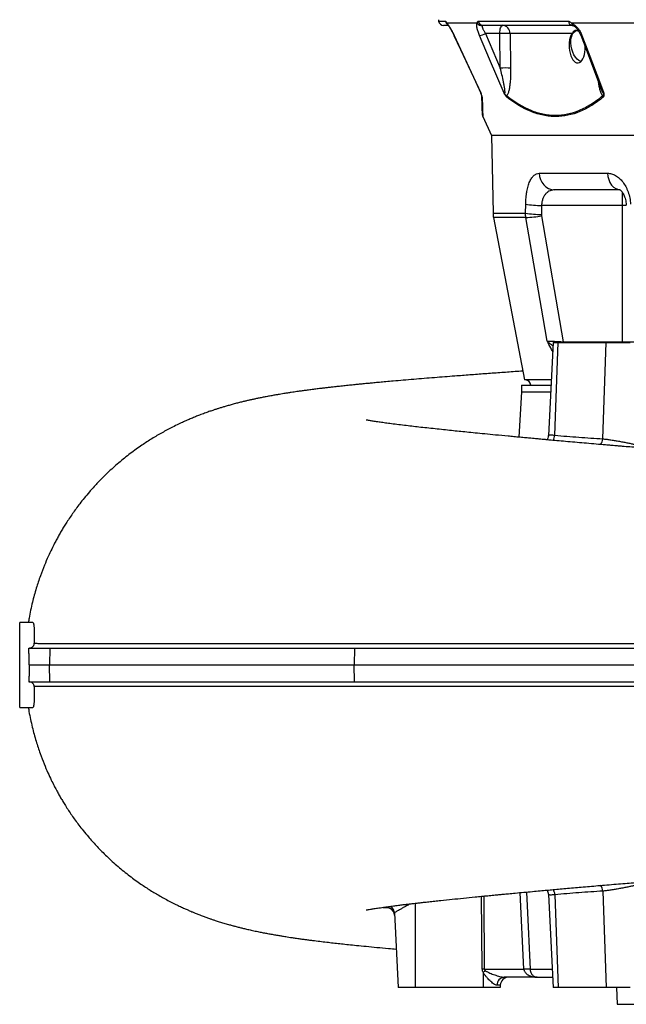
# Model space of a CAD drawing. Header units: millimetres. Extents: x 2703 to 14468, y 2068 to 15413.
# Tile 1 of 19: x 2703 to 4489, y 2818 to 5720. Entities that reach past the tile are written whole.
import ezdxf

# ---------------------------------------------------------------- set-up
doc = ezdxf.new("R2010")
doc.units = ezdxf.units.MM
doc.header["$LTSCALE"] = 5

msp = doc.modelspace()

# ---------------------------------------------------------------- linework, layer by layer
at = {"color": 8, "linetype": 'Continuous', "lineweight": 25}
for p, q in [((3936.2, 5715.2), (3956.7, 5715.2)), ((3981.8, 5673.4), (3981.6, 5673.4)), ((4476.8, 5212.6), (4476.8, 5172.7)), ((4488.9, 5172.7), (4476.8, 5172.7)), ((4096.6, 5149.8), (4192.4, 5149.8)), ((4193.5, 5137), (4097.9, 5137)), ((4303.7, 4768.3), (4303.7, 4770.5)), ((4476.8, 4770.5), (4563.7, 4770.5)), ((4476.8, 4768.3), (4476.8, 4770.5)), ((4064.2, 2922), (4062.7, 3136.6)), ((4069.1, 3137.2), (4070.6, 2922)), ((4187.5, 2922), (4176.9, 3147.5)), ((3867.6, 3116.1), (3867.6, 2868.3)), ((4205.8, 2922), (4271.3, 2922))]:
    msp.add_line(p, q, dxfattribs=at)
at = {"color": 7, "linetype": 'Continuous', "lineweight": 25}
for p, q in [((3964.1, 5703.3), (3950.9, 5703.3)), ((4050.2, 5709.8), (3960.5, 5709.8)), ((4053.2, 5715.2), (4318.6, 5715.2)), ((4330, 5703.3), (4066.9, 5703.3)), ((4573.3, 5709.8), (4328.2, 5709.8)), ((4116.5, 5679.2), (4074.7, 5679.2)), ((4074.7, 5679.2), (4118.1, 5577.3)), ((4118.1, 5577.3), (4116.5, 5679.2)), ((4146.7, 5679.2), (4148.3, 5577.3)), ((4329, 5679.2), (4146.7, 5679.2)), ((4066.2, 5435.1), (4092.6, 5378.3)), ((4092.6, 5378.6), (4096.6, 5149.8)), ((4233, 5267.4), (4434.1, 5267.4)), ((4470.3, 5218.3), (4278.6, 5218.3)), ((4192.4, 5149.8), (4192.8, 5176.2)), ((4476.8, 5172.7), (4239.7, 5172.7)), ((4476.8, 5172.7), (4476.8, 4770.5)), ((4097.9, 5137), (4189.7, 4658.3)), ((4239.7, 5142), (4303.7, 4770.5)), ((4274.1, 4768.3), (4259.7, 4494.2)), ((4274.1, 4768.3), (4288.8, 4768.3)), ((4278.6, 4495.4), (4288.8, 4768.3)), ((4288.8, 4768.3), (4430.2, 4768.3)), ((4303.7, 4770.5), (4476.8, 4770.5)), ((4419.7, 4484.7), (4430.2, 4768.3)), ((4430.2, 4768.3), (4500.9, 4768.3)), ((4180.1, 4643.3), (4180.1, 4623.3)), ((4180.1, 4643.3), (4267.6, 4643.3)), ((4268.3, 4658.3), (4189.7, 4658.3)), ((4180.1, 4623.3), (4173.1, 4489.5)), ((4180.1, 4623.3), (4266.5, 4623.3)), ((2741.2, 3943.3), (2702.6, 3943.3)), ((2702.6, 3818.3), (2702.6, 3943.3)), ((2729.5, 3868.3), (2791.1, 3868.3)), ((2791.1, 3868.3), (2790.3, 3818.3)), ((2791.1, 3868.3), (3688.2, 3868.3)), ((3688.2, 3868.3), (3687.6, 3818.3)), ((3688.2, 3868.3), (5118.8, 3868.3)), ((2702.6, 3693.3), (2702.6, 3818.3)), ((2730, 3818.3), (2790.3, 3818.3)), ((2791.1, 3768.3), (2790.3, 3818.3)), ((2790.3, 3818.3), (3687.6, 3818.3)), ((3687.6, 3818.3), (5116.5, 3818.3)), ((3688.2, 3768.3), (3687.6, 3818.3)), ((2729.5, 3768.3), (2791.1, 3768.3)), ((2791.1, 3768.3), (3688.2, 3768.3)), ((3688.2, 3768.3), (5118.8, 3768.3)), ((2702.6, 3693.3), (2741.2, 3693.3)), ((4259.7, 3142.4), (4274.1, 2868.3)), ((4278.6, 3141.3), (4288.8, 2868.3)), ((4419.7, 3151.9), (4430.2, 2868.3)), ((3806.1, 3087.9), (3817.6, 2868.3)), ((4067.6, 2912.7), (4067.6, 2868.3)), ((4070.6, 2922), (4187.5, 2922)), ((4117.9, 2874.6), (4108.7, 2874.6)), ((4117.9, 2874.6), (4117.6, 2868.3)), ((4226.3, 2898.3), (4129.1, 2898.3)), ((4226.3, 2898.3), (4272.5, 2898.3)), ((3867.6, 2868.3), (3817.6, 2868.3)), ((4067.6, 2868.3), (3867.6, 2868.3)), ((4117.6, 2868.3), (4067.6, 2868.3)), ((4288.8, 2868.3), (4274.1, 2868.3)), ((4430.2, 2868.3), (4288.8, 2868.3)), ((4500.9, 2868.3), (4430.2, 2868.3)), ((4460, 2868.3), (4462.6, 2818.3)), ((4462.6, 2818.3), (6872.6, 2818.3))]:
    msp.add_line(p, q, dxfattribs=at)
at = {"color": 7, "linetype": 'Continuous', "lineweight": 25, "flags": 128}
for points in [[(4116.5, 5679.2), (4116.7, 5683.9), (4117.3, 5688.5), (4118.1, 5692.6), (4119.1, 5696.3), (4120.4, 5699.3), (4121.9, 5701.5), (4123.4, 5702.9), (4125.1, 5703.3)], [(4326.5, 5642.4), (4325.7, 5651.6), (4326, 5660.3), (4327.3, 5668.4), (4329.7, 5675.5), (4333, 5681.3), (4337.1, 5685.6), (4341.8, 5688.3), (4343.8, 5688.9)], [(3981.6, 5673.4), (4000.8, 5632.2), (4061.3, 5502.2)], [(3981.8, 5673.4), (3994.5, 5646.2), (4045.1, 5537.5), (4060.9, 5503.6)], [(4129.2, 5503.6), (4086.5, 5603.6), (4056.8, 5673.4)], [(4355, 5674.4), (4370.6, 5633.3), (4416.4, 5512.5)], [(4358.6, 5673.4), (4368.9, 5646.2), (4410.2, 5537.5), (4423.1, 5503.6)], [(4355.5, 5596.4), (4355.1, 5596.6), (4349.6, 5599.2), (4344.2, 5603.5), (4339.3, 5609.4), (4334.9, 5616.4), (4331.2, 5624.5), (4328.4, 5633.3), (4326.5, 5642.4)], [(4256.1, 4773), (4244.4, 4841.5), (4193.5, 5137)], [(4067.6, 2912.7), (4068.4, 2913.3), (4069.2, 2913.9), (4070, 2914.5), (4070.8, 2915.1), (4071.6, 2915.7), (4072.4, 2916.3), (4073.1, 2916.8), (4073.9, 2917.4)]]:
    msp.add_lwpolyline(points, dxfattribs=at)
at = {"color": 8, "linetype": 'Continuous', "lineweight": 25, "flags": 128}
for points in [[(4358.6, 5673.4), (4357, 5673.4), (4355.8, 5673.7), (4355.1, 5674.2), (4355, 5674.4)], [(4434.1, 5267.4), (4435, 5257.8), (4437.3, 5248.6), (4441, 5240.1), (4445.8, 5232.6), (4451.7, 5226.6), (4458.5, 5222), (4465.8, 5219.2), (4470.8, 5218.4)], [(4195.1, 3149.2), (4197, 3108.5), (4205.8, 2922)], [(3794.8, 3107.5), (3799.3, 3103.8), (3801, 3101.8)]]:
    msp.add_lwpolyline(points, dxfattribs=at)
at = {"color": 7, "linetype": 'Continuous', "lineweight": 25}
for centre, radius, start, end in [((3960.7, 5720.4), 25, 181, 191.8942), ((3950.9, 5718.3), 15, 191.8942, 270), ((4064, 5717.9), 16, 210.4911, 272.2484), ((4067.3, 5717.6), 14.3, 189.4836, 268.4623), ((4123.3, 5680), 23.4, 357.9914, 85.7799), ((4331.4, 5716.1), 12.8, 183.8439, 263.8405), ((4050.6, 5722.8), 49.8, 277.0796, 298.8921), ((4131.6, 5267.1), 412.4, 87.9027, 92.0973), ((4133.2, 5165.2), 412.4, 87.9027, 92.0973), ((4038.7, 5491.6), 24.9, 22.9637, 25.1542), ((4072.2, 5495.9), 8.72, 182.0785, 208.756), ((4146.5, 5494), 9.08, 169.6932, 194.3574), ((4430.6, 5498.3), 11.6, 193.3498, 214.3683), ((4075.5, 5438.6), 10, 182, 200.6224), ((4280.9, 5266.1), 47.9, 178.4221, 267.3018), ((4236.5, 5447.5), 274.8, 260.8419, 270.6617), ((4171.6, 5151.1), 75, 181, 190.8575), ((4236.1, 5420.5), 274.3, 260.8313, 270.677), ((4187.1, 5408.7), 271.8, 271.3668, 281.1583), ((4192.6, 4643.3), 15, 0, 90), ((3781.5, 3079.3), 25, 3.0634, 111.4792), ((3781.1, 3086.6), 25, 3.0005, 37.5855), ((4067.4, 2458.8), 463.2, 89.6004, 90.3996), ((4196.6, 2779.3), 143, 86.3381, 93.6619), ((4131.5, 2875.7), 22.8, 95.9828, 182.606), ((4142.9, 2873.3), 25, 90, 177)]:
    msp.add_arc(centre, radius, start, end, dxfattribs=at)
at = {"color": 8, "linetype": 'Continuous', "lineweight": 25}
for centre, radius, start, end in [((3971.4, 5718.2), 15, 191.6598, 234.9967), ((3971.9, 5714.3), 12.2, 201.3506, 223.2218), ((4336.6, 5709.9), 8.42, 180.3495, 241.7204), ((4247.1, 4497.5), 31.6, 326.4372, 356.1944), ((4388.9, 4486.2), 30.8, 323.2482, 357.1271), ((4389, 3150.4), 30.7, 2.8539, 37.1307), ((4247.2, 3139.2), 31.6, 3.7983, 33.7217)]:
    msp.add_arc(centre, radius, start, end, dxfattribs=at)
at = {"color": 7, "linetype": 'Continuous', "lineweight": 25}
for centre, major_axis, ratio, start_param, end_param in [((4344.4, 5640.4), (-2.3, 47.9), 0.496358, 0.605514, 4.691599), ((5667.6, 2533.6), (0, 16864.1), 0.08573, 1.413658, 1.415242), ((4257.6, 2924.6), (193.4, 2.7), 0.25811, 3.13976, 3.327145), ((4257.6, 2923.3), (187, 1.3), 0.133521, 3.140673, 3.328058)]:
    msp.add_ellipse(centre, major_axis=major_axis, ratio=ratio, start_param=start_param, end_param=end_param, dxfattribs=at)
for points, knots in [([(3956.7, 5715.2), (3956.9, 5715.2), (3957.1, 5715.1), (3957.6, 5714.5), (3957.8, 5714.2), (3958.5, 5713.2), (3958.8, 5712.6), (3959.6, 5711.3), (3960, 5710.6), (3960.5, 5709.8)], [0, 0, 0, 0, 0.25, 0.25, 0.5, 0.5, 0.75, 0.75, 1, 1, 1, 1]), ([(3960.5, 5709.8), (3961.2, 5709.1), (3961.9, 5708.3), (3963.4, 5706.3), (3964.2, 5705.2), (3965.9, 5702.7), (3966.7, 5701.4), (3968.5, 5698.5), (3969.5, 5697), (3972.3, 5692.1), (3974.3, 5688.6), (3978.1, 5681.1), (3980, 5677.3), (3981.8, 5673.4)], [0, 0, 0, 0, 0.125, 0.125, 0.25, 0.25, 0.375, 0.375, 0.5, 0.5, 0.75, 0.75, 1, 1, 1, 1]), ([(3962.4, 5706.6), (3962.4, 5706.6), (3962.3, 5706.6), (3962.6, 5706.3), (3962.9, 5706), (3963, 5705.9)], [0, 0, 0, 0, 0.273285, 0.912586, 1, 1, 1, 1]), ([(3963, 5705.9), (3963.1, 5705.7), (3963.5, 5705.3), (3964.9, 5703.5), (3967, 5700.5), (3969.7, 5696.1), (3972.9, 5690.6), (3976.4, 5684.1), (3979.4, 5678.2), (3981, 5674.6), (3981.6, 5673.4)], [0, 0, 0, 0, 0.070775, 0.171048, 0.295492, 0.435751, 0.588338, 0.749149, 0.918045, 1, 1, 1, 1]), ([(4056.8, 5673.4), (4055.1, 5677.3), (4053.7, 5681.1), (4051.9, 5686.7), (4051.3, 5688.5), (4050.4, 5692), (4050, 5693.7), (4049.4, 5696.9), (4049.2, 5698.5), (4048.9, 5701.4), (4048.9, 5702.8), (4048.9, 5705.2), (4049.1, 5706.3), (4049.5, 5708.3), (4049.8, 5709.1), (4050.2, 5709.8)], [0, 0, 0, 0, 0.25, 0.25, 0.375, 0.375, 0.5, 0.5, 0.625, 0.625, 0.75, 0.75, 0.875, 0.875, 1, 1, 1, 1]), ([(4050.2, 5709.8), (4050.2, 5710.6), (4050.3, 5711.3), (4050.6, 5712.6), (4050.8, 5713.2), (4051.3, 5714.2), (4051.6, 5714.5), (4052.4, 5715.1), (4052.8, 5715.2), (4053.2, 5715.2)], [0, 0, 0, 0, 0.25, 0.25, 0.5, 0.5, 0.75, 0.75, 1, 1, 1, 1]), ([(4064.6, 5702), (4064.5, 5701.5), (4064.4, 5700.9), (4064.5, 5699.6), (4064.6, 5698.9), (4065, 5697.3), (4065.3, 5696.4), (4066, 5694.5), (4066.4, 5693.5), (4067.3, 5691.5), (4067.8, 5690.5), (4069, 5688.3), (4069.6, 5687.2), (4071.6, 5683.8), (4073.1, 5681.5), (4074.7, 5679.2)], [0, 0, 0, 0, 0.125, 0.125, 0.25, 0.25, 0.375, 0.375, 0.5, 0.5, 0.625, 0.625, 0.75, 0.75, 1, 1, 1, 1]), ([(4066.9, 5703.3), (4066.4, 5703.3), (4065.9, 5703.2), (4065.1, 5702.7), (4064.8, 5702.4), (4064.6, 5702)], [0, 0, 0, 0, 0.5, 0.5, 1, 1, 1, 1]), ([(4318.6, 5715.2), (4319.3, 5715.2), (4320.1, 5715.1), (4321.7, 5714.5), (4322.5, 5714.2), (4324.1, 5713.2), (4324.9, 5712.6), (4326.6, 5711.3), (4327.4, 5710.6), (4328.2, 5709.8)], [0, 0, 0, 0, 0.25, 0.25, 0.5, 0.5, 0.75, 0.75, 1, 1, 1, 1]), ([(4328.2, 5709.8), (4329.7, 5709.1), (4331.3, 5708.3), (4334.3, 5706.3), (4335.8, 5705.2), (4338.8, 5702.7), (4340.3, 5701.4), (4343.2, 5698.5), (4344.6, 5697), (4348.6, 5692.1), (4351, 5688.6), (4355.3, 5681.1), (4357.1, 5677.3), (4358.6, 5673.4)], [0, 0, 0, 0, 0.125, 0.125, 0.25, 0.25, 0.375, 0.375, 0.5, 0.5, 0.75, 0.75, 1, 1, 1, 1]), ([(4349.4, 5685.6), (4347, 5686.6), (4341.7, 5689), (4336.1, 5687.3), (4332.1, 5683.7), (4330, 5680.7), (4329, 5679.2)], [0, 0, 0, 0, 0.276498, 0.631999, 0.816155, 1, 1, 1, 1]), ([(4330.2, 5703.3), (4330.2, 5703.3), (4330.2, 5703.3), (4331.2, 5703.1), (4332.3, 5702.6), (4332.6, 5702.4)], [0, 0, 0, 0, 0.434196, 0.8235, 1, 1, 1, 1]), ([(4332.6, 5702.4), (4333, 5702.2), (4334.3, 5701.7), (4337.3, 5699.6), (4341.1, 5696.3), (4345.1, 5691.8), (4349, 5686.4), (4352.5, 5680.5), (4354.1, 5676.4), (4354.9, 5674.4)], [0, 0, 0, 0, 0.066224, 0.199559, 0.34421, 0.496271, 0.66303, 0.835775, 1, 1, 1, 1]), ([(4129.2, 5503.6), (4129.4, 5503.2), (4129.6, 5503), (4130.1, 5502.5), (4130.4, 5502.3), (4130.9, 5502.1), (4131.1, 5502.2), (4131.4, 5502.5), (4131.6, 5502.7), (4131.9, 5503.5), (4131.9, 5504.3), (4132, 5505.7), (4132, 5506.5), (4132, 5508.8), (4131.8, 5510.4), (4131.5, 5513.7), (4131.3, 5515.3), (4130.6, 5520.3), (4130, 5523.6), (4128.8, 5530.3), (4128.1, 5533.7), (4126.1, 5543.7), (4124.6, 5550.4), (4121.5, 5563.9), (4119.8, 5570.6), (4118.1, 5577.3)], [0, 0, 0, 0, 0.015625, 0.015625, 0.03125, 0.03125, 0.046875, 0.046875, 0.0625, 0.0625, 0.09375, 0.09375, 0.125, 0.125, 0.1875, 0.1875, 0.25, 0.25, 0.375, 0.375, 0.5, 0.5, 0.75, 0.75, 1, 1, 1, 1]), ([(4148.3, 5577.3), (4148.4, 5570), (4148.4, 5562.6), (4147.9, 5548.1), (4147.5, 5540.9), (4146.4, 5530.1), (4146, 5526.6), (4145, 5519.6), (4144.5, 5516.2), (4143.4, 5511.2), (4143, 5509.6), (4142.2, 5506.4), (4141.7, 5504.8), (4140.7, 5501.9), (4140.2, 5500.4), (4138.9, 5497.8), (4138.3, 5496.6), (4137.5, 5495.6)], [0, 0, 0, 0, 0.25, 0.25, 0.5, 0.5, 0.625, 0.625, 0.75, 0.75, 0.8125, 0.8125, 0.875, 0.875, 0.9375, 0.9375, 1, 1, 1, 1]), ([(4064.6, 5491.7), (4064.6, 5492.3), (4064.5, 5492.9), (4064.3, 5494.1), (4064.2, 5494.5), (4063.9, 5495.4), (4063.8, 5495.9), (4063.5, 5496.9), (4063.3, 5497.4), (4062.9, 5498.6), (4062.7, 5499.1), (4062.2, 5500.4), (4062, 5501), (4061.5, 5502.3), (4061.2, 5502.9), (4060.9, 5503.6)], [0, 0, 0, 0, 0.25, 0.25, 0.375, 0.375, 0.5, 0.5, 0.625, 0.625, 0.75, 0.75, 0.875, 0.875, 1, 1, 1, 1]), ([(4063.5, 5495.6), (4063.5, 5495.9), (4063.4, 5496.2), (4063.2, 5497.2), (4063, 5497.9), (4062.5, 5499.3), (4062.2, 5500.1), (4061.7, 5501.3), (4061.5, 5501.7), (4061.2, 5502.6), (4061, 5503.1), (4060.9, 5503.6)], [0, 0, 0, 0, 0.25, 0.25, 0.5, 0.5, 0.75, 0.75, 0.875, 0.875, 1, 1, 1, 1]), ([(4065.5, 5439), (4065.5, 5438.8), (4065.5, 5438.3), (4065.3, 5443.5), (4065, 5454.4), (4064.4, 5471.5), (4063.8, 5487.3), (4063.5, 5495.6)], [0, 0, 0, 0, 0.093479, 0.310124, 0.533899, 0.757712, 1, 1, 1, 1]), ([(4137.7, 5491.7), (4137, 5492.3), (4136.3, 5492.9), (4134.8, 5494.4), (4134.1, 5495.4), (4132.6, 5497.4), (4131.8, 5498.5), (4130.8, 5500.4), (4130.4, 5501), (4129.8, 5502.3), (4129.5, 5502.9), (4129.2, 5503.6)], [0, 0, 0, 0, 0.25, 0.25, 0.5, 0.5, 0.75, 0.75, 0.875, 0.875, 1, 1, 1, 1]), ([(4137.5, 5495.6), (4136.9, 5495.9), (4136.2, 5496.2), (4134.9, 5497.2), (4134.2, 5497.8), (4132.7, 5499.3), (4132, 5500.1), (4130.9, 5501.3), (4130.5, 5501.7), (4129.8, 5502.6), (4129.5, 5503.1), (4129.2, 5503.6)], [0, 0, 0, 0, 0.25, 0.25, 0.5, 0.5, 0.75, 0.75, 0.875, 0.875, 1, 1, 1, 1]), ([(4137.5, 5495.6), (4160.6, 5477.4), (4184, 5463.1), (4219.7, 5448.4), (4231.7, 5444.7), (4249.8, 5440.9), (4255.9, 5439.9), (4268.1, 5438.6), (4274.1, 5438.3), (4304.3, 5438.3), (4328, 5443.4), (4362.8, 5458), (4374.3, 5464.1), (4391.4, 5474.8), (4397.1, 5478.6), (4408.3, 5486.7), (4413.8, 5491), (4419.3, 5495.6)], [0, 0, 0, 0, 0.25, 0.25, 0.375, 0.375, 0.4375, 0.4375, 0.5, 0.5, 0.75, 0.75, 0.875, 0.875, 0.9375, 0.9375, 1, 1, 1, 1]), ([(4421, 5491.7), (4415.5, 5487.2), (4409.9, 5482.9), (4398.7, 5474.8), (4393, 5470.9), (4375.9, 5460.3), (4364.3, 5454.2), (4329.4, 5439.6), (4305.6, 5434.5), (4275.4, 5434.4), (4269.3, 5434.7), (4257.1, 5435.9), (4251, 5436.9), (4238.8, 5439.4), (4232.7, 5441), (4220.5, 5444.7), (4214.5, 5446.9), (4184.4, 5459.2), (4160.8, 5473.6), (4137.7, 5491.7)], [0, 0, 0, 0, 0.0625, 0.0625, 0.125, 0.125, 0.25, 0.25, 0.5, 0.5, 0.5625, 0.5625, 0.625, 0.625, 0.6875, 0.6875, 0.75, 0.75, 1, 1, 1, 1]), ([(4419.3, 5495.6), (4419.9, 5495.9), (4420.5, 5496.2), (4421.4, 5497.2), (4421.8, 5497.9), (4422.4, 5499.3), (4422.6, 5500.1), (4422.8, 5501.3), (4422.9, 5501.7), (4423, 5502.6), (4423.1, 5503.1), (4423.1, 5503.6)], [0, 0, 0, 0, 0.25, 0.25, 0.5, 0.5, 0.75, 0.75, 0.875, 0.875, 1, 1, 1, 1]), ([(4421, 5491.7), (4421.7, 5492.3), (4422.3, 5492.9), (4423, 5494.1), (4423.2, 5494.5), (4423.5, 5495.4), (4423.7, 5495.9), (4423.9, 5496.9), (4423.9, 5497.4), (4424, 5498.6), (4424, 5499.1), (4423.9, 5500.4), (4423.8, 5501), (4423.5, 5502.3), (4423.3, 5502.9), (4423.1, 5503.6)], [0, 0, 0, 0, 0.25, 0.25, 0.375, 0.375, 0.5, 0.5, 0.625, 0.625, 0.75, 0.75, 0.875, 0.875, 1, 1, 1, 1]), ([(5409, 5378.3), (5318, 5378.3), (5228.3, 5378.3), (5054.4, 5378.3), (4970.2, 5378.3), (4809.7, 5378.3), (4733.5, 5378.3), (4591.5, 5378.3), (4525.6, 5378.3), (4406.3, 5378.3), (4352.9, 5378.3), (4260, 5378.3), (4220.7, 5378.3), (4157.1, 5378.3), (4133, 5378.3), (4100.7, 5378.3), (4092.6, 5378.3), (4092.6, 5378.3)], [0, 0, 0, 0, 0.125, 0.125, 0.25, 0.25, 0.375, 0.375, 0.5, 0.5, 0.625, 0.625, 0.75, 0.75, 0.875, 0.875, 1, 1, 1, 1]), ([(4192.8, 5176.2), (4192.9, 5182.7), (4193.2, 5189.1), (4194.1, 5198.5), (4194.4, 5201.5), (4195, 5206.1), (4195.2, 5207.6), (4195.7, 5210.5), (4196, 5212), (4197.3, 5219.1), (4198.5, 5224.4), (4200.7, 5231.9), (4201.5, 5234.3), (4203.1, 5238.8), (4204, 5240.9), (4206.7, 5247), (4208.7, 5250.5), (4213, 5256.7), (4215.3, 5259.3), (4218.8, 5262.3), (4220.1, 5263.2), (4222.5, 5264.8), (4223.8, 5265.4), (4227.7, 5266.9), (4230.3, 5267.4), (4233, 5267.4)], [0, 0, 0, 0, 0.125, 0.125, 0.1875, 0.1875, 0.21875, 0.21875, 0.25, 0.25, 0.375, 0.375, 0.4375, 0.4375, 0.5, 0.5, 0.625, 0.625, 0.75, 0.75, 0.8125, 0.8125, 0.875, 0.875, 1, 1, 1, 1]), ([(4434.1, 5267.4), (4438.1, 5267.4), (4442, 5266.9), (4447.8, 5265.2), (4449.8, 5264.6), (4453.7, 5262.9), (4455.6, 5262), (4461.3, 5258.7), (4465, 5256), (4470.3, 5251.2), (4472.1, 5249.5), (4475.5, 5245.8), (4477.1, 5243.8), (4481.9, 5237.6), (4484.8, 5233.1), (4488.7, 5225.7), (4490, 5223.1), (4492.3, 5217.8), (4493.4, 5215), (4496.4, 5206.7), (4498.1, 5200.9), (4500, 5191.8), (4500.5, 5188.7), (4501.4, 5182.5), (4501.7, 5179.3), (4501.9, 5176.2)], [0, 0, 0, 0, 0.125, 0.125, 0.1875, 0.1875, 0.25, 0.25, 0.375, 0.375, 0.4375, 0.4375, 0.5, 0.5, 0.625, 0.625, 0.6875, 0.6875, 0.75, 0.75, 0.875, 0.875, 0.9375, 0.9375, 1, 1, 1, 1]), ([(4278.6, 5218.3), (4276.2, 5218.3), (4273.9, 5218.1), (4269.2, 5217.2), (4266.9, 5216.6), (4262.5, 5214.8), (4260.4, 5213.6), (4257.3, 5211.5), (4256.3, 5210.8), (4254.4, 5209.1), (4253.4, 5208.2), (4251.6, 5206.3), (4250.7, 5205.3), (4249, 5203.1), (4248.2, 5201.9), (4245.9, 5198.2), (4244.6, 5195.5), (4242.9, 5191.1), (4242.4, 5189.6), (4241.5, 5186.4), (4241.1, 5184.7), (4240.2, 5179.7), (4239.8, 5176.3), (4239.7, 5172.7)], [0, 0, 0, 0, 0.125, 0.125, 0.25, 0.25, 0.375, 0.375, 0.4375, 0.4375, 0.5, 0.5, 0.5625, 0.5625, 0.625, 0.625, 0.75, 0.75, 0.8125, 0.8125, 0.875, 0.875, 1, 1, 1, 1]), ([(4470.5, 5218.7), (4470.5, 5218.7), (4470.4, 5218.8), (4471.3, 5218.3), (4473.2, 5216.6), (4475.7, 5213.9), (4478.6, 5209.7), (4481.5, 5204.3), (4484.2, 5197.8), (4486.5, 5190.3), (4488.3, 5182.1), (4488.9, 5176.4), (4489.1, 5173.5)], [0, 0, 0, 0, 0.04425, 0.144256, 0.246135, 0.353998, 0.460484, 0.562789, 0.672438, 0.780824, 0.890363, 1, 1, 1, 1]), ([(4256.1, 4773), (4257, 4773), (4258.1, 4773.1), (4259.9, 4773), (4260.6, 4773), (4262, 4773), (4262.8, 4773), (4265.1, 4772.9), (4266.8, 4772.9), (4270.6, 4772.7), (4272.6, 4772.6), (4276.9, 4772.4), (4279.1, 4772.2), (4282.5, 4772), (4283.7, 4772), (4286.1, 4771.8), (4287.3, 4771.7), (4293.5, 4771.3), (4298.5, 4770.9), (4303.7, 4770.5)], [0, 0, 0, 0, 0.125, 0.125, 0.1875, 0.1875, 0.25, 0.25, 0.375, 0.375, 0.5, 0.5, 0.625, 0.625, 0.6875, 0.6875, 0.75, 0.75, 1, 1, 1, 1]), ([(4184.7, 4684.4), (4176.9, 4683.8), (4154, 4682.2), (4116.5, 4679.5), (4072.2, 4676.2), (4027.9, 4672.9), (3988.6, 4669.9), (3953.9, 4667.3), (3923.8, 4664.9), (3893.4, 4662.4), (3862.7, 4659.9), (3832.4, 4657.4), (3805.2, 4655), (3781.9, 4652.9), (3762.8, 4651.2), (3746.4, 4649.7), (3733.1, 4648.4), (3722.4, 4647.4), (3712.6, 4646.4), (3701.7, 4645.3), (3688.6, 4644), (3673.4, 4642.5), (3657.1, 4640.8), (3641.1, 4639), (3626.7, 4637.4), (3614.1, 4636), (3602.8, 4634.7), (3591.2, 4633.3), (3578.2, 4631.7), (3564, 4629.9), (3550.1, 4628.1), (3537.5, 4626.4), (3527.4, 4625), (3518.8, 4623.8), (3510.9, 4622.6), (3501.7, 4621.3), (3491.5, 4619.7), (3481.3, 4618.1), (3472.2, 4616.6), (3463.4, 4615.1), (3453.5, 4613.5), (3441.6, 4611.3), (3429, 4609), (3416.7, 4606.6), (3405.5, 4604.3), (3395.1, 4602.2), (3385.3, 4600), (3375.7, 4597.9), (3366.1, 4595.6), (3355.6, 4593.1), (3343.9, 4590.2), (3331.7, 4586.9), (3319.7, 4583.6), (3308.5, 4580.4), (3298.2, 4577.3), (3288.8, 4574.4), (3279.8, 4571.5), (3270.4, 4568.4), (3259.5, 4564.7), (3246.6, 4560.1), (3233.4, 4555.1), (3220.6, 4550), (3208.2, 4544.9), (3195.2, 4539.3), (3181.4, 4533.1), (3165.6, 4525.6), (3144.3, 4515), (3118.4, 4501), (3088.3, 4483.1), (3056.7, 4462.4), (3023.8, 4438.4), (2989.9, 4410.8), (2958.5, 4382.2), (2931.3, 4354.7), (2909.7, 4330.7), (2893, 4310.7), (2880, 4294.2), (2868.6, 4279.1), (2858.2, 4264.5), (2848.4, 4250.2), (2839.7, 4236.7), (2831.8, 4224.1), (2824.8, 4212.3), (2818.2, 4200.8), (2811.7, 4189), (2804.5, 4175.5), (2796, 4158.5), (2785.9, 4137), (2774.6, 4110.7), (2762.7, 4079.5), (2750.6, 4043.1), (2739.4, 4001.5), (2731.7, 3967.7), (2728.9, 3947.6), (2728.3, 3943.3)], [0, 0, 0, 0, 0.012222, 0.036028, 0.060149, 0.084616, 0.110124, 0.127573, 0.145618, 0.164263, 0.183512, 0.203372, 0.22297, 0.237765, 0.250984, 0.262622, 0.272675, 0.279458, 0.285855, 0.293724, 0.303206, 0.314551, 0.327548, 0.340253, 0.351634, 0.361684, 0.370395, 0.378972, 0.389878, 0.402026, 0.413906, 0.424548, 0.433948, 0.439505, 0.446139, 0.453855, 0.462659, 0.472021, 0.480007, 0.486436, 0.494588, 0.504708, 0.515939, 0.526151, 0.535258, 0.543426, 0.551226, 0.558661, 0.566102, 0.573476, 0.582113, 0.591692, 0.600366, 0.607868, 0.614678, 0.621029, 0.626449, 0.63196, 0.638538, 0.646223, 0.654759, 0.661935, 0.66894, 0.675626, 0.682974, 0.691269, 0.700517, 0.715953, 0.730985, 0.745889, 0.763841, 0.781912, 0.799706, 0.815497, 0.829116, 0.838814, 0.84702, 0.854361, 0.861492, 0.868415, 0.87513, 0.88072, 0.886158, 0.891444, 0.896579, 0.902224, 0.909731, 0.919144, 0.930464, 0.943694, 0.958837, 0.975898, 0.994883, 1, 1, 1, 1]), ([(5112, 4423.5), (5111.2, 4423.5), (5106, 4423.5), (5097, 4423.6), (5085.9, 4423.7), (5076.9, 4423.8), (5069.2, 4423.8), (5061.6, 4424), (5053.1, 4424.1), (5043.2, 4424.3), (5031.9, 4424.5), (5020.2, 4424.7), (5009.4, 4425), (5000.9, 4425.3), (4993.6, 4425.5), (4986.5, 4425.8), (4978.4, 4426.1), (4968.8, 4426.5), (4958.9, 4426.9), (4949.5, 4427.4), (4942.4, 4427.8), (4935.5, 4428.1), (4927.8, 4428.6), (4918.3, 4429.2), (4907.1, 4429.9), (4895.2, 4430.7), (4879.9, 4431.7), (4859.1, 4433.2), (4832.9, 4435), (4804.4, 4437.1), (4777.8, 4439), (4753.4, 4440.8), (4731.5, 4442.4), (4709.9, 4444), (4688.3, 4445.7), (4665.8, 4447.4), (4641.4, 4449.3), (4614.9, 4451.4), (4585.2, 4453.7), (4554.8, 4456.2), (4525.4, 4458.6), (4500.3, 4460.6), (4481.1, 4462.2), (4466.5, 4463.4), (4455.8, 4464.3), (4445.5, 4465.2), (4433.9, 4466.2), (4416.3, 4467.7), (4392.9, 4469.7), (4365.1, 4472.1), (4337.4, 4474.5), (4310.6, 4476.9), (4285.4, 4479.2), (4265.6, 4480.9), (4251.2, 4482.3), (4241.6, 4483.1), (4233.2, 4483.9), (4225.5, 4484.6), (4217.3, 4485.4), (4206.6, 4486.4), (4192.6, 4487.6), (4175.8, 4489.2), (4158.3, 4490.9), (4134, 4493.2), (4105.2, 4495.9), (4073, 4499), (4044.8, 4501.8), (4019.7, 4504.3), (3996.5, 4506.7), (3973.6, 4509), (3950, 4511.5), (3925.6, 4514.1), (3901.5, 4516.7), (3878.9, 4519.2), (3856.8, 4521.8), (3834.7, 4524.4), (3813, 4527.1), (3793, 4529.6), (3775.5, 4532), (3760.2, 4534.2), (3746.4, 4536.3), (3736.3, 4537.9), (3729.5, 4539.1), (3725.4, 4539.8), (3723.1, 4540.2), (3723.2, 4540.2), (3723.2, 4540.2)], [0, 0, 0, 0, 0.002109, 0.014288, 0.024109, 0.031487, 0.037702, 0.04362, 0.051257, 0.059475, 0.069836, 0.081976, 0.091192, 0.098732, 0.104774, 0.110345, 0.117564, 0.126144, 0.134941, 0.142652, 0.149387, 0.153498, 0.157892, 0.162717, 0.168088, 0.173752, 0.179035, 0.188622, 0.200812, 0.213898, 0.227474, 0.237736, 0.248052, 0.258319, 0.268517, 0.278838, 0.290599, 0.304059, 0.317603, 0.334729, 0.3496, 0.362275, 0.373341, 0.379524, 0.385107, 0.390103, 0.395965, 0.403644, 0.418319, 0.433991, 0.449454, 0.464703, 0.479697, 0.493091, 0.499591, 0.505371, 0.510429, 0.514764, 0.519395, 0.525475, 0.534486, 0.545466, 0.556942, 0.567921, 0.592078, 0.61349, 0.63282, 0.650339, 0.666697, 0.683281, 0.701711, 0.721475, 0.742035, 0.762581, 0.781692, 0.80294, 0.826307, 0.85003, 0.871536, 0.893332, 0.917131, 0.941295, 0.958068, 0.974526, 0.990475, 1, 1, 1, 1]), ([(4259.7, 4494.2), (4259.7, 4493.9), (4259.8, 4491.5), (4258.4, 4487.2), (4256.8, 4483.4), (4255.6, 4481.9), (4255.5, 4481.9)], [0, 0, 0, 0, 0.068134, 0.553252, 0.986604, 1, 1, 1, 1]), ([(4278.6, 4495.4), (4302.1, 4493.3), (4325.6, 4491.3), (4372.6, 4487.8), (4396.1, 4486.2), (4419.7, 4484.7)], [0, 0, 0, 0, 0.5, 0.5, 1, 1, 1, 1]), ([(4419.7, 4484.7), (4422.7, 4484.4), (4426.1, 4484.1), (4433.3, 4483.2), (4437.1, 4482.7), (4443, 4481.8), (4445, 4481.5), (4449.1, 4480.8), (4451.2, 4480.5), (4457.4, 4479.5), (4461.7, 4478.8), (4470.1, 4477.3), (4474.5, 4476.5), (4482.8, 4474.9), (4486.8, 4474.1), (4492.7, 4473), (4494.7, 4472.6), (4498.5, 4471.8), (4500.3, 4471.4), (4505.6, 4470.3), (4508.9, 4469.6), (4512, 4468.9)], [0, 0, 0, 0, 0.125, 0.125, 0.25, 0.25, 0.3125, 0.3125, 0.375, 0.375, 0.5, 0.5, 0.625, 0.625, 0.75, 0.75, 0.8125, 0.8125, 0.875, 0.875, 1, 1, 1, 1]), ([(2741.2, 3943.3), (2741.8, 3943), (2743, 3942.3), (2744.3, 3936.8), (2745.1, 3928.2), (2745.5, 3916.5), (2745.7, 3901.9), (2745.6, 3889.9), (2745.5, 3882.9), (2745.5, 3882.1)], [0, 0, 0, 0, 0.161497, 0.327957, 0.487851, 0.652404, 0.811976, 0.976144, 1, 1, 1, 1]), ([(2730, 3818.3), (2730.2, 3827), (2730.2, 3835.4), (2730.1, 3848), (2730, 3852.1), (2729.8, 3860.3), (2729.7, 3864.4), (2729.5, 3868.3)], [0, 0, 0, 0, 0.5, 0.5, 0.75, 0.75, 1, 1, 1, 1]), ([(2731.4, 3868.3), (2732.4, 3868.3), (2733.3, 3868.4), (2735.2, 3868.8), (2736.2, 3869.1), (2737.9, 3869.8), (2738.8, 3870.2), (2740.3, 3871.3), (2741.1, 3871.9), (2742.3, 3873.2), (2742.9, 3873.9), (2743.9, 3875.5), (2744.3, 3876.2), (2744.9, 3877.9), (2745.1, 3878.7), (2745.5, 3880.4), (2745.5, 3881.2), (2745.5, 3882.1)], [0, 0, 0, 0, 0.125, 0.125, 0.25, 0.25, 0.375, 0.375, 0.5, 0.5, 0.625, 0.625, 0.75, 0.75, 0.875, 0.875, 1, 1, 1, 1]), ([(2745.5, 3882.1), (2747.8, 3882.1), (2750.1, 3882.1), (2755.1, 3882.1), (2757.8, 3882), (2766.2, 3882), (2772.4, 3882), (2785.9, 3882), (2793.2, 3882), (2804.9, 3882), (2809, 3882), (2817.4, 3882), (2821.8, 3882), (2844.3, 3882), (2864.8, 3882), (2910.4, 3882), (2935.6, 3882), (2990.8, 3882), (3020.8, 3882), (3061.4, 3882), (3069.7, 3882), (3086.5, 3882), (3095.1, 3882), (3121.3, 3882), (3139.2, 3882), (3194.5, 3882), (3233.3, 3882), (3314.9, 3881.9), (3357.7, 3881.9), (3447.1, 3881.9), (3493.7, 3881.9), (3566.7, 3881.9), (3591.5, 3881.9), (3629.4, 3881.9), (3642.2, 3881.9), (3668, 3881.9), (3681.1, 3881.9), (3707.4, 3881.9), (3720.6, 3881.9), (3747.3, 3881.9), (3760.8, 3881.9), (3801.4, 3881.9), (3829, 3881.9), (3912.7, 3881.9), (3970, 3881.9), (4087.9, 3881.9), (4148.4, 3881.9), (4241.5, 3881.8), (4272.9, 3881.8), (4320.7, 3881.8), (4336.7, 3881.8), (4369, 3881.8), (4385.1, 3881.8), (4466.2, 3881.8), (4531.9, 3881.8), (4631.6, 3881.8), (4665.1, 3881.8), (4715.6, 3881.8), (4732.5, 3881.8), (4757.9, 3881.8), (4766.4, 3881.8), (4783.4, 3881.8), (4791.9, 3881.8), (4800.4, 3881.8)], [0, 0, 0, 0, 0.015625, 0.015625, 0.03125, 0.03125, 0.0625, 0.0625, 0.09375, 0.09375, 0.109375, 0.109375, 0.125, 0.125, 0.1875, 0.1875, 0.25, 0.25, 0.3125, 0.3125, 0.328125, 0.328125, 0.34375, 0.34375, 0.375, 0.375, 0.4375, 0.4375, 0.5, 0.5, 0.5625, 0.5625, 0.59375, 0.59375, 0.609375, 0.609375, 0.625, 0.625, 0.640625, 0.640625, 0.65625, 0.65625, 0.6875, 0.6875, 0.75, 0.75, 0.8125, 0.8125, 0.84375, 0.84375, 0.859375, 0.859375, 0.875, 0.875, 0.9375, 0.9375, 0.96875, 0.96875, 0.984375, 0.984375, 0.992188, 0.992188, 1, 1, 1, 1]), ([(2730, 3818.3), (2730.2, 3809.7), (2730.2, 3801.2), (2730.1, 3788.7), (2730, 3784.5), (2729.8, 3776.3), (2729.7, 3772.3), (2729.5, 3768.3)], [0, 0, 0, 0, 0.5, 0.5, 0.75, 0.75, 1, 1, 1, 1]), ([(2745.5, 3754.6), (2745.5, 3756.3), (2745.2, 3757.9), (2743.9, 3761.2), (2743, 3762.7), (2741.1, 3764.7), (2740.4, 3765.3), (2738.8, 3766.4), (2738, 3766.8), (2736.2, 3767.6), (2735.3, 3767.8), (2733.4, 3768.2), (2732.4, 3768.3), (2731.4, 3768.3)], [0, 0, 0, 0, 0.25, 0.25, 0.5, 0.5, 0.625, 0.625, 0.75, 0.75, 0.875, 0.875, 1, 1, 1, 1]), ([(2745.5, 3754.6), (2745.5, 3753.8), (2745.6, 3747.2), (2745.7, 3735.2), (2745.5, 3720.6), (2745.1, 3708.7), (2744.3, 3700), (2743, 3694.9), (2741.9, 3692.8), (2741.2, 3693.4), (2741.2, 3693.4)], [0, 0, 0, 0, 0.019579, 0.179933, 0.344948, 0.505085, 0.669898, 0.82948, 0.993679, 1, 1, 1, 1]), ([(4800.4, 3754.9), (4799.9, 3754.9), (4799.3, 3754.9), (4798.2, 3754.9), (4796.6, 3754.9), (4792.9, 3754.9), (4785.5, 3754.9), (4770.6, 3754.8), (4757.9, 3754.8), (4732.5, 3754.8), (4715.6, 3754.8), (4665.3, 3754.8), (4631.9, 3754.8), (4532.7, 3754.8), (4467.5, 3754.8), (4339.2, 3754.8), (4276, 3754.8), (4182.7, 3754.8), (4151.9, 3754.8), (4113.7, 3754.8), (4106.1, 3754.8), (4090.8, 3754.8), (4083.2, 3754.8), (4060.5, 3754.8), (4045.5, 3754.8), (3971, 3754.8), (3913.3, 3754.7), (3829.6, 3754.7), (3802.1, 3754.7), (3748.2, 3754.7), (3721.8, 3754.7), (3643.7, 3754.7), (3593.2, 3754.7), (3532.1, 3754.7), (3520, 3754.7), (3495.9, 3754.7), (3484, 3754.7), (3448.6, 3754.7), (3425.5, 3754.7), (3357.9, 3754.7), (3315, 3754.7), (3233.2, 3754.7), (3194.4, 3754.7), (3121.1, 3754.6), (3086.5, 3754.6), (3045.9, 3754.6), (3037.9, 3754.6), (3022.2, 3754.6), (3014.4, 3754.6), (2991.7, 3754.6), (2977.2, 3754.6), (2935.6, 3754.6), (2910.3, 3754.6), (2864.5, 3754.6), (2844.1, 3754.6), (2821.5, 3754.6), (2817.2, 3754.6), (2808.8, 3754.6), (2804.7, 3754.6), (2793, 3754.6), (2785.7, 3754.6), (2772.3, 3754.6), (2766.2, 3754.6), (2757.8, 3754.6), (2755.1, 3754.6), (2750.1, 3754.6), (2747.8, 3754.6), (2745.5, 3754.6)], [0, 0, 0, 0, 0.000488, 0.000488, 0.000977, 0.001953, 0.003906, 0.007812, 0.015625, 0.015625, 0.03125, 0.03125, 0.0625, 0.0625, 0.125, 0.125, 0.1875, 0.1875, 0.21875, 0.21875, 0.226563, 0.226563, 0.234375, 0.234375, 0.25, 0.25, 0.3125, 0.3125, 0.34375, 0.34375, 0.375, 0.375, 0.4375, 0.4375, 0.453125, 0.453125, 0.46875, 0.46875, 0.5, 0.5, 0.5625, 0.5625, 0.625, 0.625, 0.6875, 0.6875, 0.703125, 0.703125, 0.71875, 0.71875, 0.75, 0.75, 0.8125, 0.8125, 0.875, 0.875, 0.890625, 0.890625, 0.90625, 0.90625, 0.9375, 0.9375, 0.96875, 0.96875, 0.984375, 0.984375, 1, 1, 1, 1]), ([(2728.3, 3693.3), (2728.8, 3689.3), (2731.5, 3669.7), (2739.1, 3636.4), (2750.1, 3595.1), (2762, 3559), (2773.8, 3528.1), (2784.9, 3502), (2794.8, 3480.6), (2803.2, 3463.7), (2810.3, 3450.2), (2816.7, 3438.6), (2823.2, 3427.1), (2830.1, 3415.5), (2837.7, 3403), (2846.3, 3389.6), (2855.9, 3375.4), (2866.1, 3360.9), (2877.3, 3345.9), (2890.2, 3329.4), (2906.8, 3309.3), (2928.4, 3285), (2956, 3256.8), (2987.7, 3227.7), (3021.5, 3200), (3053.6, 3176.4), (3083.9, 3156.3), (3113, 3138.7), (3137.8, 3125.1), (3158, 3114.7), (3172.3, 3107.8), (3184.5, 3102.1), (3194.6, 3097.6), (3202.7, 3094), (3210, 3091), (3218, 3087.7), (3228.1, 3083.6), (3239.5, 3079.3), (3250.7, 3075.1), (3260.8, 3071.5), (3270, 3068.3), (3279.7, 3065.1), (3291, 3061.5), (3303.8, 3057.6), (3316.7, 3053.8), (3328.1, 3050.7), (3338.3, 3047.9), (3348.6, 3045.3), (3359.7, 3042.5), (3371.7, 3039.7), (3385.2, 3036.6), (3399.6, 3033.5), (3413.6, 3030.6), (3426.5, 3028.1), (3439.4, 3025.7), (3452.6, 3023.3), (3465.1, 3021.2), (3475.3, 3019.5), (3483.5, 3018.2), (3491.2, 3017), (3500.4, 3015.6), (3511.8, 3013.9), (3524, 3012.1), (3536.3, 3010.4), (3547.5, 3008.9), (3558.9, 3007.4), (3573.6, 3005.5), (3591.3, 3003.3), (3611.2, 3001), (3630.5, 2998.8), (3650.4, 2996.6), (3671.6, 2994.3), (3695.8, 2991.9), (3723.5, 2989.1), (3755, 2986.1), (3784.5, 2983.5), (3804, 2981.8), (3811.7, 2981.1)], [0, 0, 0, 0, 0.006078, 0.0300696, 0.0516307, 0.0707695, 0.0874918, 0.1018016, 0.1137023, 0.1231969, 0.1303365, 0.1368161, 0.143485, 0.1503434, 0.1573916, 0.1658548, 0.1745772, 0.1835593, 0.1928015, 0.2031472, 0.2155108, 0.2330284, 0.2534833, 0.2766395, 0.2997217, 0.3219907, 0.3399713, 0.3582423, 0.378039, 0.3883739, 0.3979587, 0.406556, 0.4135231, 0.4187466, 0.4231588, 0.4288668, 0.436376, 0.4453986, 0.4538982, 0.4614786, 0.4681789, 0.4754544, 0.48508, 0.4964007, 0.5081102, 0.517933, 0.5261716, 0.5363983, 0.5465371, 0.5579652, 0.5718731, 0.5874675, 0.6016693, 0.6146602, 0.6282793, 0.6430211, 0.6572417, 0.6684255, 0.6754114, 0.683653, 0.6937707, 0.7054189, 0.7205439, 0.7331593, 0.7446718, 0.7567997, 0.7695096, 0.7916053, 0.8119534, 0.8310216, 0.8509082, 0.8718703, 0.8939018, 0.9212371, 0.9500535, 0.9803525, 1, 1, 1, 1]), ([(3723.3, 3096.4), (3723.3, 3096.4), (3723.3, 3096.4), (3725.2, 3096.8), (3729.1, 3097.5), (3735.9, 3098.7), (3746.4, 3100.4), (3760.5, 3102.5), (3776.1, 3104.7), (3792, 3106.8), (3806.6, 3108.7), (3821.3, 3110.6), (3835.1, 3112.3), (3847.3, 3113.7), (3857.9, 3115), (3868, 3116.1), (3879.2, 3117.4), (3892.4, 3118.9), (3907.8, 3120.6), (3924.8, 3122.5), (3947.6, 3124.9), (3975.7, 3127.8), (4009, 3131.2), (4038.6, 3134.2), (4062.8, 3136.6), (4081, 3138.4), (4097.9, 3140), (4113.1, 3141.5), (4127.5, 3142.8), (4143.5, 3144.4), (4163.6, 3146.3), (4187.2, 3148.5), (4211.7, 3150.7), (4234.3, 3152.8), (4254.8, 3154.7), (4274.4, 3156.5), (4294.8, 3158.3), (4324, 3160.9), (4362.8, 3164.3), (4412.7, 3168.6), (4456.1, 3172.3), (4491.1, 3175.2), (4515.1, 3177.2), (4537.2, 3179), (4558.7, 3180.8), (4582.2, 3182.7), (4608.3, 3184.7), (4635.4, 3186.9), (4661.3, 3188.9), (4686.5, 3190.8), (4712.5, 3192.8), (4740.6, 3194.9), (4771, 3197.1), (4804.3, 3199.5), (4833.8, 3201.7), (4858.6, 3203.5), (4877.5, 3204.8), (4893.9, 3205.9), (4907.1, 3206.8), (4917.1, 3207.4), (4925.3, 3207.9), (4933.4, 3208.4), (4939.8, 3208.7), (4948, 3209.2), (4957.3, 3209.6), (4966.5, 3210), (4974.3, 3210.4), (4981, 3210.6), (4987, 3210.9), (4993.6, 3211.1), (5001.5, 3211.3), (5010.4, 3211.6), (5020.3, 3211.9), (5030.1, 3212.1), (5039.3, 3212.3), (5048.1, 3212.5), (5057.8, 3212.6), (5069.2, 3212.8), (5082.5, 3212.9), (5097.6, 3213.1), (5109.1, 3213.1), (5115.5, 3213.2), (5116.3, 3213.2)], [0, 0, 0, 0, 0.010703, 0.025188, 0.038217, 0.057683, 0.079381, 0.103137, 0.12891, 0.14616, 0.1641, 0.180732, 0.195374, 0.208008, 0.217739, 0.226408, 0.236425, 0.248042, 0.261271, 0.275966, 0.290638, 0.31654, 0.341208, 0.365146, 0.377826, 0.390542, 0.402847, 0.413133, 0.421403, 0.431237, 0.444125, 0.459842, 0.475609, 0.489449, 0.501314, 0.51251, 0.524382, 0.536905, 0.562868, 0.589891, 0.618487, 0.632174, 0.644626, 0.655741, 0.665929, 0.677229, 0.690927, 0.704616, 0.71707, 0.728592, 0.740863, 0.754139, 0.768378, 0.783424, 0.799313, 0.807594, 0.816117, 0.824037, 0.829136, 0.833581, 0.837463, 0.840914, 0.846321, 0.85301, 0.861536, 0.869194, 0.875944, 0.881502, 0.886318, 0.891943, 0.898835, 0.907135, 0.915872, 0.925689, 0.933738, 0.940754, 0.948878, 0.958207, 0.969135, 0.982468, 0.998015, 1, 1, 1, 1]), ([(4512, 3167.7), (4508.9, 3167), (4505.6, 3166.3), (4500.2, 3165.2), (4498.4, 3164.8), (4494.6, 3164), (4490.8, 3163.3), (4486.8, 3162.5), (4482.7, 3161.7), (4480.6, 3161.3), (4474.3, 3160.1), (4470.1, 3159.4), (4463.7, 3158.2), (4461.6, 3157.9), (4457.4, 3157.1), (4455.2, 3156.8), (4449, 3155.8), (4444.9, 3155.1), (4439, 3154.2), (4437, 3154), (4433.2, 3153.5), (4431.4, 3153.2), (4426.1, 3152.6), (4422.7, 3152.2), (4419.7, 3151.9)], [0, 0, 0, 0, 0.125, 0.125, 0.1875, 0.1875, 0.25, 0.3125, 0.3125, 0.375, 0.375, 0.5, 0.5, 0.5625, 0.5625, 0.625, 0.625, 0.75, 0.75, 0.8125, 0.8125, 0.875, 0.875, 1, 1, 1, 1]), ([(4255.4, 3154.7), (4256.1, 3153.8), (4257.8, 3151.3), (4259.4, 3146.9), (4259.5, 3143.7), (4259.6, 3142.4)], [0, 0, 0, 0, 0.2707974, 0.7079679, 1, 1, 1, 1]), ([(4419.7, 3151.9), (4396.1, 3150.4), (4372.6, 3148.8), (4325.6, 3145.3), (4302.1, 3143.3), (4278.6, 3141.3)], [0, 0, 0, 0, 0.5, 0.5, 1, 1, 1, 1]), ([(3780.5, 3103.8), (3780.4, 3103.8), (3780.3, 3103.8), (3780.9, 3103.9), (3782.7, 3104), (3785.6, 3103.8), (3789.5, 3103), (3793.9, 3101.1), (3798.3, 3098), (3802.2, 3093.7), (3805, 3088.4), (3806.4, 3083.9), (3806.4, 3081.2), (3806.4, 3080.6)], [0, 0, 0, 0, 0.030379, 0.122003, 0.205092, 0.285724, 0.375881, 0.480227, 0.593417, 0.712354, 0.83419, 0.964108, 1, 1, 1, 1]), ([(4108.7, 2874.6), (4107.1, 2874.6), (4105.5, 2875), (4102.8, 2876.2), (4101.9, 2876.6), (4100, 2877.7), (4099.1, 2878.2), (4096.4, 2880.1), (4094.5, 2881.5), (4090.8, 2884.7), (4089, 2886.4), (4085.4, 2889.9), (4083.6, 2891.7), (4080.1, 2895.6), (4078.3, 2897.6), (4075, 2901.7), (4073.3, 2903.8), (4070.3, 2908.1), (4068.8, 2910.3), (4067.6, 2912.7)], [0, 0, 0, 0, 0.125, 0.125, 0.1875, 0.1875, 0.25, 0.25, 0.375, 0.375, 0.5, 0.5, 0.625, 0.625, 0.75, 0.75, 0.875, 0.875, 1, 1, 1, 1]), ([(4073.9, 2917.4), (4075, 2916.6), (4076, 2916), (4078.3, 2914.8), (4079.4, 2914.2), (4082.8, 2912.5), (4085.1, 2911.5), (4089.8, 2909.4), (4092.1, 2908.5), (4096.9, 2906.6), (4099.2, 2905.8), (4104, 2904.1), (4106.3, 2903.3), (4111.1, 2901.8), (4113.5, 2901.1), (4118.1, 2899.9), (4120.4, 2899.3), (4124.9, 2898.6), (4127.1, 2898.3), (4129.1, 2898.3)], [0, 0, 0, 0, 0.0625, 0.0625, 0.125, 0.125, 0.25, 0.25, 0.375, 0.375, 0.5, 0.5, 0.625, 0.625, 0.75, 0.75, 0.875, 0.875, 1, 1, 1, 1]), ([(4187.5, 2922), (4187.6, 2920.9), (4187.8, 2919.8), (4188.4, 2917.7), (4188.8, 2916.7), (4189.7, 2914.8), (4190.3, 2913.9), (4191.5, 2912.1), (4192.1, 2911.3), (4194.3, 2909), (4195.8, 2907.7), (4199.2, 2905.3), (4201, 2904.2), (4204.6, 2902.5), (4206.5, 2901.7), (4210.3, 2900.4), (4212.3, 2899.9), (4216.3, 2899.1), (4218.2, 2898.8), (4221.2, 2898.5), (4222.2, 2898.4), (4224.3, 2898.3), (4225.3, 2898.3), (4226.3, 2898.3)], [0, 0, 0, 0, 0.0625, 0.0625, 0.125, 0.125, 0.1875, 0.1875, 0.25, 0.25, 0.375, 0.375, 0.5, 0.5, 0.625, 0.625, 0.75, 0.75, 0.875, 0.875, 0.9375, 0.9375, 1, 1, 1, 1]), ([(4205.8, 2922), (4205.8, 2920.9), (4205.9, 2919.8), (4206.2, 2917.8), (4206.4, 2916.8), (4206.9, 2914.8), (4207.2, 2913.9), (4207.8, 2912.2), (4208.2, 2911.3), (4209.3, 2909), (4210.1, 2907.7), (4211.9, 2905.3), (4212.9, 2904.2), (4214.8, 2902.5), (4215.8, 2901.7), (4217.8, 2900.4), (4218.9, 2899.9), (4221, 2899.1), (4222, 2898.8), (4223.6, 2898.5), (4224.1, 2898.4), (4225.2, 2898.3), (4225.7, 2898.3), (4226.3, 2898.3)], [0, 0, 0, 0, 0.0625, 0.0625, 0.125, 0.125, 0.1875, 0.1875, 0.25, 0.25, 0.375, 0.375, 0.5, 0.5, 0.625, 0.625, 0.75, 0.75, 0.875, 0.875, 0.9375, 0.9375, 1, 1, 1, 1])]:
    msp.add_open_spline(points, degree=3, knots=knots, dxfattribs=at)
at = {"color": 8, "linetype": 'Continuous', "lineweight": 25}
for points, knots in [([(4419.3, 5495.6), (4418.4, 5496.9), (4416.4, 5500), (4413.5, 5507.4), (4410.8, 5517.2), (4408.7, 5527.1), (4407.9, 5533.4), (4407.6, 5535.7)], [0, 0, 0, 0, 0.139018, 0.31857, 0.583631, 0.849452, 1, 1, 1, 1]), ([(4061.3, 5502.2), (4061.3, 5502.2), (4061.3, 5502.3), (4061.1, 5502.9), (4060.9, 5503.4), (4060.9, 5503.6)], [0, 0, 0, 0, 0.272225, 0.694113, 1, 1, 1, 1]), ([(4064.6, 5491.7), (4064.9, 5483.5), (4065.4, 5467.8), (4065.9, 5451.1), (4066.3, 5439.9), (4066.4, 5434.5), (4066.4, 5435), (4066.4, 5435.2)], [0, 0, 0, 0, 0.242183, 0.459089, 0.675961, 0.899605, 1, 1, 1, 1]), ([(4416.5, 5512.6), (4417, 5511.1), (4418.1, 5508.2), (4419.7, 5504.8), (4421, 5502.9), (4421.8, 5502.2), (4422.2, 5502.1), (4422.7, 5502.3), (4422.9, 5502.9), (4423.1, 5503.4), (4423.1, 5503.6)], [0, 0, 0, 0, 0.286731, 0.565701, 0.706197, 0.761839, 0.817941, 0.867694, 0.944391, 1, 1, 1, 1]), ([(4272.7, 4741.6), (4271.5, 4743.6), (4266.7, 4751.5), (4261.3, 4762.7), (4257.1, 4771.1), (4256.2, 4773), (4256.1, 4773)], [0, 0, 0, 0, 0.2141133, 0.8254047, 0.9980045, 1, 1, 1, 1]), ([(4256.1, 4773), (4256.2, 4773), (4256.2, 4772.9), (4256.4, 4772.7), (4257, 4772.1), (4258.1, 4771), (4261.2, 4768.1), (4266.2, 4764), (4271.4, 4760.3), (4273.6, 4758.8)], [0, 0, 0, 0, 0.003047, 0.017227, 0.047391, 0.127496, 0.251721, 0.678988, 1, 1, 1, 1]), ([(4259.9, 4494.2), (4260, 4494.5), (4260, 4495.3), (4262.1, 4496), (4266, 4496.3), (4271.4, 4496.2), (4276.2, 4495.6), (4278.6, 4495.4)], [0, 0, 0, 0, 0.148959, 0.358644, 0.574556, 0.784149, 1, 1, 1, 1]), ([(4278.6, 3141.3), (4275.7, 3140.9), (4270.4, 3140.4), (4265, 3140.3), (4261.5, 3140.8), (4259.8, 3141.5), (4259.9, 3142.2), (4260, 3142.4)], [0, 0, 0, 0, 0.260087, 0.474148, 0.688214, 0.90716, 1, 1, 1, 1]), ([(3853.7, 3114.5), (3852.9, 3114.1), (3848.7, 3112), (3841.5, 3108.2), (3832.6, 3103.4), (3824.8, 3099), (3818.3, 3095.2), (3812.9, 3092.2), (3809.1, 3090), (3806.6, 3088.4), (3806.3, 3088.1), (3806.1, 3087.9)], [0, 0, 0, 0, 0.030087, 0.160689, 0.294345, 0.41479, 0.538074, 0.652695, 0.770539, 0.883471, 1, 1, 1, 1]), ([(3780.5, 3103.5), (3779.1, 3103.2), (3775.7, 3102.3), (3773, 3102), (3772.6, 3102.4), (3772.4, 3102.5)], [0, 0, 0, 0, 0.2859985, 0.6706097, 1, 1, 1, 1])]:
    msp.add_open_spline(points, degree=3, knots=knots, dxfattribs=at)
at = {"color": 7, "linetype": 'Continuous', "lineweight": 25}
for points in [[(4193.5, 5137), (4192.8, 5141.2), (4192.4, 5145.5), (4192.4, 5149.8)], [(4239.3, 5146.3), (4239.3, 5144.9), (4239.4, 5143.4), (4239.7, 5142)]]:
    msp.add_open_spline(points, degree=3, dxfattribs=at)

doc.saveas('drawing.dxf')
